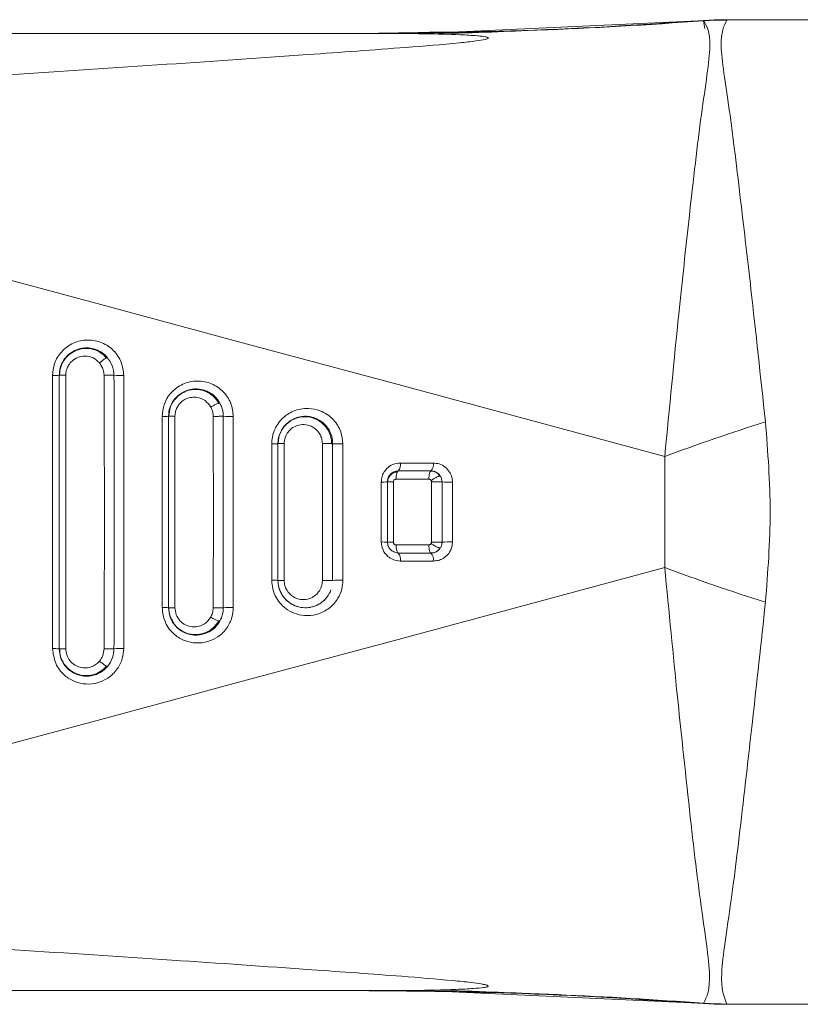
# Model space of a CAD drawing. Header units: millimetres. Extents: x -458 to 1924, y -69 to 431.
# Tile 35 of 49: x 628 to 642, y 391 to 409. Entities that reach past the tile are written whole.
import ezdxf

# ---------------------------------------------------------------- set-up
doc = ezdxf.new("R2010")
doc.units = ezdxf.units.MM

# ---------------------------------------------------------------- blocks, each defined once
blk = doc.blocks.new('Drawing View1')
at = {"color": 7, "linetype": 'Continuous', "lineweight": 18}
for p, q in [((510.112, 9), (497.338, 9)), ((496.932, 8.986), (492.163, 8.764)), ((497.342, 9), (496.891, 8.983)), ((496.894, 8.983), (496.894, 8.984)), ((496.894, 8.982), (496.894, 8.983)), ((496.92, 8.839), (496.894, 8.982)), ((497.342, 9), (497.006, 8.991)), ((497.336, 8.999), (497.338, 9)), ((490.806, 8.75), (475.612, 8.75)), ((475.612, 8.75), (490.807, 8.75)), ((475.612, 8.75), (490.807, 8.75)), ((491.674, 8.768), (490.598, 8.75)), ((490.632, 8.75), (490.598, 8.75)), ((492.969, 8.782), (491.629, 8.756)), ((484.989, 2.496), (484.989, -2.496)), ((485.112, -2.5), (485.112, 2.5)), ((485.112, 2.5), (485.112, 0.949)), ((485.112, 2.5), (485.112, 2.5)), ((485.231, -2.5), (485.231, 2.5)), ((486.292, -2.495), (486.292, 2.495)), ((487.419, 2.198), (487.39, 2.185)), ((487.136, 1.876), (487.112, 1.75)), ((487.142, 1.91), (487.116, 1.75)), ((487.112, -1.75), (487.112, 1.75)), ((487.112, 1.75), (487.112, 1.75)), ((487.228, -1.75), (487.228, 1.75)), ((488.112, 1.75), (488.112, -1.75)), ((488.295, -1.746), (488.295, 1.745)), ((489.112, 1.25), (489.12, 1.331)), ((489.112, -1.25), (489.112, 1.25)), ((489.112, 1.25), (489.112, 1.25)), ((489.225, -1.25), (489.225, 1.25)), ((489.924, 1.249), (489.924, -1.25)), ((490.112, 1.25), (490.112, -1.25)), ((490.299, -1.246), (490.299, 1.245)), ((496.185, 1.014), (496.185, -1.015)), ((491.312, 0.75), (491.312, 0.75)), ((491.912, 0.75), (491.907, 0.746)), ((491.912, 0.75), (491.912, 0.75)), ((491.112, -0.55), (491.112, 0.55)), ((491.112, 0.55), (491.119, 0.55)), ((491.112, 0.55), (491.112, 0.55)), ((491.112, 0.55), (491.112, 0.55)), ((491.222, -0.55), (491.222, 0.55)), ((491.921, 0.55), (491.921, -0.55)), ((492.112, 0.55), (492.112, -0.55)), ((492.003, -0.728), (492.018, -0.717)), ((491.907, -0.747), (491.916, -0.747)), ((491.912, -0.75), (491.967, -0.742)), ((485.112, -0.958), (485.112, -2.5)), ((475.612, -8.75), (490.808, -8.75)), ((491.55, -8.753), (490.807, -8.75)), ((491.629, -8.756), (492.969, -8.782)), ((492.163, -8.764), (496.932, -8.986)), ((496.891, -8.983), (497.342, -9)), ((510.112, -9), (497.338, -9))]:
    blk.add_line(p, q, dxfattribs=at)
at = {"color": 7, "linetype": 'Continuous', "lineweight": 18, "flags": 128}
for points in [[(496.185, 1.014), (493.68, 1.689), (491.15, 2.371), (488.599, 3.057), (486.029, 3.749), (483.443, 4.444), (480.843, 5.142), (478.231, 5.843), (475.612, 6.546)], [(485.112, 2.5), (485.114, 2.5), (485.121, 2.5), (485.131, 2.5), (485.145, 2.5), (485.163, 2.5), (485.184, 2.5), (485.206, 2.5), (485.231, 2.5)], [(487.112, 1.75), (487.114, 1.75), (487.12, 1.75), (487.131, 1.75), (487.145, 1.75), (487.162, 1.75), (487.182, 1.75), (487.204, 1.75), (487.228, 1.75)], [(489.112, 1.25), (489.114, 1.25), (489.12, 1.25), (489.13, 1.25), (489.144, 1.25), (489.16, 1.25), (489.18, 1.25), (489.201, 1.25), (489.225, 1.25)], [(491.312, 0.75), (491.387, 0.75), (491.462, 0.75), (491.537, 0.75), (491.612, 0.75), (491.687, 0.75), (491.762, 0.75), (491.837, 0.75), (491.912, 0.75)], [(491.272, 0.6), (491.347, 0.6), (491.422, 0.6), (491.497, 0.6), (491.571, 0.6), (491.646, 0.6), (491.721, 0.6), (491.796, 0.6), (491.871, 0.6)], [(491.871, -0.6), (491.796, -0.6), (491.721, -0.6), (491.646, -0.6), (491.571, -0.6), (491.497, -0.6), (491.422, -0.6), (491.347, -0.6), (491.272, -0.6)], [(491.912, -0.75), (491.837, -0.75), (491.762, -0.75), (491.687, -0.75), (491.612, -0.75), (491.537, -0.75), (491.462, -0.75), (491.387, -0.75), (491.312, -0.75)], [(496.185, -1.015), (493.68, -1.69), (491.15, -2.371), (488.599, -3.058), (486.029, -3.749), (483.443, -4.444), (480.843, -5.143), (478.231, -5.844), (475.612, -6.546)], [(489.112, -1.25), (489.114, -1.25), (489.12, -1.25), (489.13, -1.25), (489.144, -1.25), (489.16, -1.25), (489.18, -1.25), (489.201, -1.25), (489.225, -1.25)], [(487.112, -1.75), (487.114, -1.75), (487.12, -1.75), (487.131, -1.75), (487.145, -1.75), (487.162, -1.75), (487.182, -1.75), (487.204, -1.75), (487.228, -1.75)], [(485.112, -2.5), (485.114, -2.5), (485.121, -2.5), (485.131, -2.5), (485.145, -2.5), (485.163, -2.5), (485.184, -2.5), (485.206, -2.5), (485.231, -2.5)]]:
    blk.add_lwpolyline(points, dxfattribs=at)
at = {"color": 7, "linetype": 'Continuous', "lineweight": 18}
for centre, radius, start, end in [((490.806, 88.88), 80.13, 270.00047, 274.35694), ((497.265, 3.424), 5.57, 89.4, 93.8228), ((485.016, 3.531), 1.035, 268.5039, 275.297), ((486.244, 4.202), 1.707, 265.5847, 271.5943), ((487.019, 2.806), 1.06, 268.6092, 275.0371), ((488.245, 3.514), 1.769, 265.7045, 271.6381), ((508.001, -30.399), 33.562, 107.2886, 110.6148), ((490.246, 3.034), 1.79, 265.7207, 271.7088), ((491.182, 0.863), 0.172, 318.9749, 11.1488), ((491.786, 0.863), 0.169, 318.0462, 11.2555), ((491.024, 2.225), 1.677, 269.2041, 273.0109), ((492.248, 3.615), 3.069, 267.4635, 271.0234), ((491.024, -2.22), 1.672, 86.9798, 90.7984), ((492.162, 166.792), 167.342, 269.91757, 269.98297), ((492.248, -3.609), 3.062, 88.9742, 92.5424), ((491.182, -0.863), 0.172, 348.8498, 41.0277), ((491.786, -0.863), 0.169, 348.7425, 41.9571), ((507.996, 30.392), 33.554, 249.3907, 252.7177), ((489.021, -2.305), 1.059, 85.0877, 91.3264), ((490.246, -3.032), 1.787, 88.2891, 94.286), ((487.019, -2.805), 1.059, 84.9547, 91.3936), ((488.197, 109.443), 111.193, 269.8609, 269.95622), ((488.245, -3.511), 1.766, 88.3598, 94.302), ((488.133, -1.572), 0.428, 234.2158, 258.7242), ((485.016, -3.53), 1.034, 84.6955, 91.4992), ((486.231, 81.884), 84.384, 269.79658, 269.91992), ((486.244, -4.2), 1.705, 88.404, 94.4217), ((490.807, -88.881), 80.131, 85.64373, 89.46874), ((497.265, -3.424), 5.57, 266.1765, 270.5992)]:
    blk.add_arc(centre, radius, start, end, dxfattribs=at)
for points, knots in [([(496.894, 8.984), (495.72, 8.906), (493.981, 8.791), (492.239, 8.773), (491.674, 8.768)], [0, 0, 0, 0, 0.675421, 1, 1, 1, 1]), ([(496.894, 8.982), (496.956, 8.883), (497.078, 8.69), (496.855, 7.366), (496.655, 5.609), (496.42, 3.451), (496.271, 1.904), (496.185, 1.014)], [0, 0, 0, 0, 0.215583, 0.424685, 0.63353, 0.789403, 1, 1, 1, 1]), ([(497.338, 9), (497.255, 8.999), (497.107, 8.998), (496.959, 8.988), (496.894, 8.984)], [0, 0, 0, 0, 0.559994, 1, 1, 1, 1]), ([(496.894, 8.984), (496.894, 8.983), (496.894, 8.983), (496.894, 8.982), (496.894, 8.982)], [0, 0, 0, 0, 0.56272, 1, 1, 1, 1]), ([(497.323, 8.994), (497.266, 8.887), (497.154, 8.675), (497.364, 7.448), (497.556, 5.85), (497.783, 3.9), (497.938, 2.473), (498.027, 1.647)], [0, 0, 0, 0, 0.215496, 0.427053, 0.635274, 0.788728, 1, 1, 1, 1]), ([(497.338, 9), (497.338, 9), (497.336, 8.999), (497.327, 8.995), (497.323, 8.994)], [0, 0, 0, 0, 0.558771, 1, 1, 1, 1]), ([(475.612, 7.619), (477.45, 7.676), (481.226, 7.794), (485.91, 8.104), (489.35, 8.339), (491.19, 8.472), (492.219, 8.554), (492.697, 8.606), (492.87, 8.632), (492.938, 8.65), (492.959, 8.661), (492.959, 8.671), (492.938, 8.681), (492.898, 8.69), (492.838, 8.698), (492.688, 8.713), (492.343, 8.731), (491.69, 8.747), (491.141, 8.749), (490.807, 8.75)], [0, 0, 0, 0, 0.277155, 0.569443, 0.709642, 0.801656, 0.852577, 0.869317, 0.879228, 0.882226, 0.884534, 0.88657, 0.888768, 0.891502, 0.895083, 0.899771, 0.916626, 0.949186, 1, 1, 1, 1]), ([(490.598, 8.75), (490.609, 8.75), (490.629, 8.75), (490.753, 8.75), (490.807, 8.75)], [0, 0, 0, 0, 0.5628918, 1, 1, 1, 1]), ([(490.807, 8.75), (490.734, 8.75), (490.651, 8.75), (490.634, 8.75), (490.632, 8.75)], [0, 0, 0, 0, 0.885404, 1, 1, 1, 1]), ([(493.783, 8.806), (493.495, 8.794), (492.901, 8.77), (492.255, 8.747), (491.923, 8.735)], [0, 0, 0, 0, 0.484398, 1, 1, 1, 1]), ([(486.292, 2.495), (486.282, 2.579), (486.262, 2.747), (486.115, 2.963), (485.898, 3.111), (485.632, 3.163), (485.365, 3.104), (485.148, 2.946), (485.013, 2.729), (484.997, 2.57), (484.989, 2.496)], [0, 0, 0, 0, 0.12211, 0.245335, 0.372955, 0.505082, 0.637903, 0.768428, 0.891679, 1, 1, 1, 1]), ([(485.989, 2.828), (485.96, 2.857), (485.886, 2.93), (485.731, 2.997), (485.561, 3.006), (485.409, 2.964), (485.283, 2.887), (485.185, 2.773), (485.123, 2.64), (485.116, 2.546), (485.112, 2.5)], [0, 0, 0, 0, 0.103498, 0.258662, 0.412509, 0.522336, 0.64949, 0.77121, 0.887895, 1, 1, 1, 1]), ([(485.112, 2.5), (485.114, 2.533), (485.118, 2.601), (485.15, 2.7), (485.202, 2.793), (485.285, 2.886), (485.389, 2.954), (485.507, 2.993), (485.62, 3.005), (485.73, 2.99), (485.832, 2.952), (485.918, 2.901), (485.966, 2.852), (485.989, 2.828)], [0, 0, 0, 0, 0.081863, 0.166352, 0.253534, 0.343472, 0.472825, 0.555787, 0.650793, 0.754358, 0.828991, 0.917965, 1, 1, 1, 1]), ([(485.981, 2.813), (485.946, 2.849), (485.874, 2.921), (485.734, 2.98), (485.585, 2.998), (485.438, 2.969), (485.305, 2.897), (485.2, 2.788), (485.13, 2.651), (485.121, 2.55), (485.117, 2.5)], [0, 0, 0, 0, 0.126134, 0.251556, 0.376473, 0.501136, 0.625765, 0.750491, 0.875295, 1, 1, 1, 1]), ([(485.231, 2.5), (485.232, 2.518), (485.233, 2.557), (485.25, 2.62), (485.284, 2.693), (485.348, 2.769), (485.45, 2.834), (485.587, 2.86), (485.736, 2.829), (485.81, 2.76), (485.847, 2.726)], [0, 0, 0, 0, 0.062202, 0.135737, 0.227017, 0.340978, 0.481272, 0.64725, 0.824568, 1, 1, 1, 1]), ([(485.847, 2.726), (485.875, 2.685), (485.921, 2.617), (485.928, 2.534), (485.931, 2.499)], [0, 0, 0, 0, 0.583209, 1, 1, 1, 1]), ([(485.976, 2.818), (485.972, 2.816), (485.964, 2.812), (485.944, 2.8), (485.921, 2.784), (485.896, 2.765), (485.871, 2.745), (485.855, 2.731), (485.848, 2.725)], [0, 0, 0, 0, 0.134566, 0.316276, 0.497973, 0.674968, 0.843264, 1, 1, 1, 1]), ([(485.995, 2.822), (485.993, 2.822), (485.99, 2.824), (485.984, 2.822), (485.977, 2.819), (485.976, 2.818)], [0, 0, 0, 0, 0.426533, 0.88448, 1, 1, 1, 1]), ([(485.989, 2.828), (486.025, 2.779), (486.095, 2.681), (486.107, 2.56), (486.113, 2.499)], [0, 0, 0, 0, 0.501133, 1, 1, 1, 1]), ([(486.113, 2.499), (486.111, 2.499), (486.108, 2.499), (486.096, 2.499), (486.077, 2.499), (486.053, 2.499), (486.023, 2.499), (485.992, 2.499), (485.961, 2.499), (485.941, 2.499), (485.931, 2.499)], [0, 0, 0, 0, 0.115075, 0.238255, 0.367497, 0.5, 0.632503, 0.761746, 0.884925, 1, 1, 1, 1]), ([(485.931, 2.499), (485.934, 1.563), (485.941, -0.103), (485.934, -1.769), (485.931, -2.499)], [0, 0, 0, 0, 0.561693, 1, 1, 1, 1]), ([(486.113, 2.499), (486.114, 1.563), (486.117, -0.103), (486.114, -1.769), (486.113, -2.5)], [0, 0, 0, 0, 0.561705, 1, 1, 1, 1]), ([(488.295, 1.745), (488.286, 1.829), (488.266, 1.997), (488.119, 2.213), (487.901, 2.361), (487.635, 2.413), (487.366, 2.353), (487.15, 2.194), (487.016, 1.977), (487.001, 1.82), (486.993, 1.746)], [0, 0, 0, 0, 0.121562, 0.244482, 0.372443, 0.505911, 0.640023, 0.770914, 0.893144, 1, 1, 1, 1]), ([(488.05, 1.991), (488.021, 2.035), (487.96, 2.124), (487.812, 2.219), (487.636, 2.261), (487.455, 2.235), (487.306, 2.156), (487.196, 2.04), (487.125, 1.901), (487.116, 1.8), (487.112, 1.75)], [0, 0, 0, 0, 0.117871, 0.245763, 0.395767, 0.530728, 0.660259, 0.774453, 0.8886, 1, 1, 1, 1]), ([(487.142, 1.912), (487.148, 1.929), (487.164, 1.983), (487.218, 2.064), (487.315, 2.161), (487.438, 2.226), (487.578, 2.254), (487.701, 2.247), (487.813, 2.212), (487.908, 2.158), (487.99, 2.086), (488.03, 2.022), (488.05, 1.991)], [0, 0, 0, 0, 0.045358, 0.145197, 0.248853, 0.400978, 0.501499, 0.621011, 0.719546, 0.804772, 0.906342, 1, 1, 1, 1]), ([(488.035, 1.983), (488.004, 2.029), (487.942, 2.12), (487.801, 2.208), (487.644, 2.248), (487.483, 2.234), (487.333, 2.17), (487.217, 2.058), (487.151, 1.964), (487.142, 1.91), (487.142, 1.91)], [0, 0, 0, 0, 0.144578, 0.288075, 0.430723, 0.572903, 0.714998, 0.857266, 0.999734, 1, 1, 1, 1]), ([(487.228, 1.75), (487.229, 1.769), (487.231, 1.811), (487.25, 1.879), (487.29, 1.957), (487.354, 2.025), (487.437, 2.075), (487.53, 2.101), (487.649, 2.1), (487.787, 2.049), (487.851, 1.962), (487.883, 1.919)], [0, 0, 0, 0, 0.060974, 0.134031, 0.226048, 0.34221, 0.435268, 0.540822, 0.65477, 0.828002, 1, 1, 1, 1]), ([(488.03, 1.99), (488.026, 1.989), (488.017, 1.986), (487.995, 1.977), (487.968, 1.965), (487.939, 1.95), (487.91, 1.934), (487.892, 1.924), (487.883, 1.919)], [0, 0, 0, 0, 0.1329497, 0.3154303, 0.4979059, 0.675415, 0.8437602, 1, 1, 1, 1]), ([(488.05, 1.992), (488.049, 1.992), (488.046, 1.994), (488.039, 1.993), (488.032, 1.991), (488.03, 1.99)], [0, 0, 0, 0, 0.423243, 0.879271, 1, 1, 1, 1]), ([(488.05, 1.991), (488.068, 1.953), (488.104, 1.877), (488.11, 1.792), (488.112, 1.75)], [0, 0, 0, 0, 0.499024, 1, 1, 1, 1]), ([(487.112, 1.75), (487.113, 1.806), (487.114, 1.867), (487.143, 1.919), (487.145, 1.922)], [0, 0, 0, 0, 0.925546, 1, 1, 1, 1]), ([(487.112, 1.75), (487.113, 1.786), (487.116, 1.842), (487.135, 1.894), (487.142, 1.912)], [0, 0, 0, 0, 0.6456852, 1, 1, 1, 1]), ([(487.883, 1.919), (487.898, 1.888), (487.923, 1.833), (487.926, 1.774), (487.927, 1.749)], [0, 0, 0, 0, 0.584591, 1, 1, 1, 1]), ([(490.299, 1.245), (490.292, 1.321), (490.28, 1.438), (490.207, 1.584), (490.153, 1.658), (490.088, 1.725), (490.01, 1.79), (489.862, 1.866), (489.692, 1.901), (489.526, 1.888), (489.358, 1.837), (489.212, 1.741), (489.104, 1.611), (489.043, 1.496), (489.004, 1.373), (488.999, 1.288), (488.997, 1.246)], [0, 0, 0, 0, 0.108868, 0.170073, 0.235648, 0.243541, 0.308214, 0.38546, 0.48989, 0.563467, 0.631506, 0.750347, 0.814407, 0.877392, 0.939244, 1, 1, 1, 1]), ([(486.993, 1.746), (486.993, 1.064), (486.994, -0.1), (486.993, -1.264), (486.993, -1.746)], [0, 0, 0, 0, 0.585647, 1, 1, 1, 1]), ([(487.112, 1.75), (487.112, 1.067), (487.112, -0.1), (487.112, -1.267), (487.112, -1.75)], [0, 0, 0, 0, 0.5856475, 1, 1, 1, 1]), ([(488.112, 1.75), (488.111, 1.75), (488.109, 1.75), (488.097, 1.75), (488.078, 1.75), (488.053, 1.75), (488.022, 1.749), (487.99, 1.749), (487.958, 1.749), (487.937, 1.749), (487.927, 1.749)], [0, 0, 0, 0, 0.11449, 0.237535, 0.367026, 0.499999, 0.632972, 0.762464, 0.885509, 1, 1, 1, 1]), ([(487.927, 1.749), (487.929, 1.101), (487.932, -0.065), (487.929, -1.232), (487.927, -1.75)], [0, 0, 0, 0, 0.555969, 1, 1, 1, 1]), ([(489.112, 1.25), (489.114, 1.285), (489.118, 1.355), (489.158, 1.473), (489.242, 1.601), (489.362, 1.691), (489.493, 1.74), (489.623, 1.757), (489.754, 1.735), (489.874, 1.681), (489.972, 1.605), (490.051, 1.501), (490.102, 1.38), (490.109, 1.293), (490.112, 1.25)], [0, 0, 0, 0, 0.065832, 0.132704, 0.235989, 0.351358, 0.415251, 0.503915, 0.599976, 0.669222, 0.755303, 0.834588, 0.917484, 1, 1, 1, 1]), ([(490.112, 1.25), (490.111, 1.27), (490.109, 1.332), (490.077, 1.455), (489.986, 1.6), (489.827, 1.716), (489.661, 1.756), (489.522, 1.746), (489.392, 1.707), (489.28, 1.632), (489.199, 1.539), (489.173, 1.486), (489.163, 1.465)], [0, 0, 0, 0, 0.0439992, 0.1354871, 0.2727454, 0.4168566, 0.5692374, 0.653063, 0.7316848, 0.8729642, 0.9472862, 1, 1, 1, 1]), ([(490.094, 1.239), (490.093, 1.272), (490.089, 1.339), (490.06, 1.435), (490.013, 1.523), (489.93, 1.624), (489.794, 1.715), (489.604, 1.753), (489.414, 1.717), (489.28, 1.626), (489.206, 1.541), (489.184, 1.499), (489.177, 1.485)], [0, 0, 0, 0, 0.075886, 0.151571, 0.226946, 0.301943, 0.45009, 0.597139, 0.743746, 0.890512, 0.964424, 1, 1, 1, 1]), ([(498.027, 1.647), (498.07, 1.098), (498.154, 0), (498.07, -1.098), (498.027, -1.647)], [0, 0, 0, 0, 0.499972, 1, 1, 1, 1]), ([(489.177, 1.485), (489.169, 1.47), (489.144, 1.427), (489.121, 1.347), (489.117, 1.282), (489.115, 1.25)], [0, 0, 0, 0, 0.20608, 0.603144, 1, 1, 1, 1]), ([(489.225, 1.25), (489.226, 1.272), (489.229, 1.321), (489.255, 1.402), (489.307, 1.483), (489.389, 1.553), (489.496, 1.599), (489.626, 1.605), (489.769, 1.555), (489.869, 1.455), (489.917, 1.341), (489.922, 1.28), (489.924, 1.249)], [0, 0, 0, 0, 0.05889, 0.131984, 0.227373, 0.317308, 0.424713, 0.545782, 0.670567, 0.834795, 0.917467, 1, 1, 1, 1]), ([(489.123, 1.35), (489.122, 1.349), (489.112, 1.317), (489.112, 1.283), (489.112, 1.25)], [0, 0, 0, 0, 0.036623, 1, 1, 1, 1]), ([(488.997, 1.246), (489.012, 1.246), (489.042, 1.247), (489.079, 1.247), (489.106, 1.249), (489.11, 1.249), (489.112, 1.25)], [0, 0, 0, 0, 0.243609, 0.467621, 0.72131, 1, 1, 1, 1]), ([(488.997, 1.246), (488.997, 0.765), (488.997, -0.066), (488.997, -0.896), (488.997, -1.247)], [0, 0, 0, 0, 0.578625, 1, 1, 1, 1]), ([(489.112, 1.25), (489.112, 0.768), (489.112, -0.066), (489.112, -0.899), (489.112, -1.25)], [0, 0, 0, 0, 0.578624, 1, 1, 1, 1]), ([(490.094, 1.25), (490.089, 1.25), (490.078, 1.25), (490.052, 1.25), (490.021, 1.25), (489.988, 1.25), (489.955, 1.25), (489.934, 1.25), (489.924, 1.25)], [0, 0, 0, 0, 0.148617, 0.327954, 0.507287, 0.681651, 0.84686, 1, 1, 1, 1]), ([(490.112, 1.25), (490.111, 1.25), (490.109, 1.25), (490.102, 1.25), (490.095, 1.25), (490.094, 1.25)], [0, 0, 0, 0, 0.445046, 0.925146, 1, 1, 1, 1]), ([(491.351, 0.896), (491.304, 0.891), (491.212, 0.88), (491.112, 0.81), (491.049, 0.731), (491.009, 0.648), (491.004, 0.583), (491.001, 0.548)], [0, 0, 0, 0, 0.261453, 0.508983, 0.649421, 0.811251, 1, 1, 1, 1]), ([(491.312, 0.75), (491.285, 0.747), (491.234, 0.741), (491.176, 0.701), (491.14, 0.655), (491.117, 0.608), (491.114, 0.57), (491.112, 0.55)], [0, 0, 0, 0, 0.268651, 0.518505, 0.657801, 0.816403, 1, 1, 1, 1]), ([(491.297, 0.729), (491.286, 0.728), (491.262, 0.727), (491.227, 0.717), (491.196, 0.7), (491.168, 0.676), (491.145, 0.647), (491.128, 0.613), (491.119, 0.58), (491.119, 0.559), (491.119, 0.55)], [0, 0, 0, 0, 0.127996, 0.256077, 0.384726, 0.514236, 0.644701, 0.77607, 0.907997, 1, 1, 1, 1]), ([(491.912, 0.75), (491.801, 0.75), (491.601, 0.75), (491.401, 0.75), (491.312, 0.75)], [0, 0, 0, 0, 0.558056, 1, 1, 1, 1]), ([(491.952, 0.896), (491.84, 0.896), (491.64, 0.896), (491.44, 0.896), (491.351, 0.896)], [0, 0, 0, 0, 0.558055, 1, 1, 1, 1]), ([(491.907, 0.746), (491.903, 0.744), (491.894, 0.74), (491.882, 0.708), (491.873, 0.659), (491.872, 0.62), (491.871, 0.6)], [0, 0, 0, 0, 0.182918, 0.455279, 0.727639, 1, 1, 1, 1]), ([(492.073, 0.653), (492.063, 0.668), (492.042, 0.698), (491.998, 0.728), (491.952, 0.746), (491.921, 0.747), (491.907, 0.747)], [0, 0, 0, 0, 0.267922, 0.531824, 0.792487, 1, 1, 1, 1]), ([(492.081, 0.656), (492.071, 0.67), (492.048, 0.701), (492.014, 0.723), (491.987, 0.735), (491.959, 0.746), (491.932, 0.748), (491.912, 0.75)], [0, 0, 0, 0, 0.2497197, 0.544545, 0.5985125, 0.6925505, 1, 1, 1, 1]), ([(492.303, 0.547), (492.301, 0.576), (492.296, 0.641), (492.252, 0.739), (492.173, 0.827), (492.067, 0.885), (491.989, 0.892), (491.952, 0.896)], [0, 0, 0, 0, 0.15664, 0.347141, 0.566253, 0.797598, 1, 1, 1, 1]), ([(491.001, 0.548), (491.001, 0.346), (491.001, -0.019), (491.001, -0.384), (491.001, -0.548)], [0, 0, 0, 0, 0.551131, 1, 1, 1, 1]), ([(491.119, 0.55), (491.119, 0.55), (491.122, 0.55), (491.142, 0.55), (491.176, 0.55), (491.207, 0.55), (491.222, 0.55)], [0, 0, 0, 0, 0.026954, 0.351303, 0.675651, 1, 1, 1, 1]), ([(491.222, 0.55), (491.222, 0.556), (491.224, 0.567), (491.232, 0.581), (491.241, 0.59), (491.25, 0.596), (491.261, 0.599), (491.268, 0.6), (491.272, 0.6)], [0, 0, 0, 0, 0.217305, 0.430777, 0.575827, 0.714334, 0.853388, 1, 1, 1, 1]), ([(491.871, 0.6), (491.875, 0.6), (491.882, 0.599), (491.894, 0.595), (491.905, 0.588), (491.91, 0.58), (491.913, 0.577)], [0, 0, 0, 0, 0.230799, 0.45919, 0.732023, 1, 1, 1, 1]), ([(492.081, 0.656), (492.08, 0.657), (492.077, 0.659), (492.065, 0.658), (492.048, 0.652), (492.024, 0.642), (491.997, 0.628), (491.967, 0.611), (491.939, 0.594), (491.922, 0.582), (491.913, 0.576)], [0, 0, 0, 0, 0.113774, 0.236652, 0.366448, 0.500002, 0.633556, 0.763352, 0.886228, 1, 1, 1, 1]), ([(491.913, 0.577), (491.916, 0.572), (491.92, 0.563), (491.921, 0.554), (491.921, 0.55)], [0, 0, 0, 0, 0.5566588, 1, 1, 1, 1]), ([(492.112, 0.55), (492.111, 0.55), (492.109, 0.55), (492.096, 0.55), (492.077, 0.55), (492.05, 0.55), (492.019, 0.55), (491.985, 0.55), (491.952, 0.55), (491.931, 0.55), (491.921, 0.55)], [0, 0, 0, 0, 0.113929, 0.236843, 0.366573, 0.5, 0.633427, 0.763157, 0.886071, 1, 1, 1, 1]), ([(492.081, 0.656), (492.09, 0.64), (492.108, 0.607), (492.111, 0.569), (492.112, 0.55)], [0, 0, 0, 0, 0.495741, 1, 1, 1, 1]), ([(492.303, -0.547), (492.303, -0.343), (492.303, 0.022), (492.303, 0.387), (492.303, 0.547)], [0, 0, 0, 0, 0.560123, 1, 1, 1, 1]), ([(491.001, -0.548), (491.007, -0.598), (491.02, -0.698), (491.108, -0.809), (491.222, -0.882), (491.305, -0.891), (491.351, -0.896)], [0, 0, 0, 0, 0.2703903, 0.5357746, 0.7445391, 1, 1, 1, 1]), ([(491.115, -0.549), (491.116, -0.563), (491.117, -0.59), (491.13, -0.63), (491.151, -0.665), (491.178, -0.696), (491.21, -0.719), (491.247, -0.736), (491.278, -0.744), (491.296, -0.743), (491.302, -0.743)], [0, 0, 0, 0, 0.136117, 0.27231, 0.408174, 0.543208, 0.67737, 0.810754, 0.943671, 1, 1, 1, 1]), ([(491.272, -0.6), (491.266, -0.6), (491.255, -0.599), (491.241, -0.591), (491.232, -0.581), (491.226, -0.572), (491.223, -0.561), (491.222, -0.554), (491.222, -0.55)], [0, 0, 0, 0, 0.221635, 0.440098, 0.584189, 0.720594, 0.856716, 1, 1, 1, 1]), ([(491.913, -0.577), (491.911, -0.58), (491.906, -0.586), (491.896, -0.594), (491.884, -0.599), (491.875, -0.6), (491.871, -0.6)], [0, 0, 0, 0, 0.229475, 0.460672, 0.730808, 1, 1, 1, 1]), ([(491.908, -0.747), (491.921, -0.747), (491.948, -0.747), (491.987, -0.735), (492.018, -0.72), (492.033, -0.707), (492.037, -0.703)], [0, 0, 0, 0, 0.27556, 0.577927, 0.880927, 1, 1, 1, 1]), ([(491.921, -0.55), (491.921, -0.555), (491.92, -0.564), (491.915, -0.573), (491.913, -0.577)], [0, 0, 0, 0, 0.514525, 1, 1, 1, 1]), ([(492.081, -0.657), (492.08, -0.658), (492.077, -0.66), (492.065, -0.658), (492.048, -0.652), (492.024, -0.642), (491.997, -0.628), (491.967, -0.611), (491.939, -0.594), (491.922, -0.582), (491.913, -0.577)], [0, 0, 0, 0, 0.113772, 0.23665, 0.366446, 0.500001, 0.633555, 0.763351, 0.886228, 1, 1, 1, 1]), ([(491.952, -0.896), (491.981, -0.894), (492.044, -0.889), (492.138, -0.849), (492.218, -0.783), (492.271, -0.701), (492.298, -0.622), (492.301, -0.571), (492.303, -0.547)], [0, 0, 0, 0, 0.162686, 0.346492, 0.557609, 0.726171, 0.874109, 1, 1, 1, 1]), ([(492.031, -0.709), (492.037, -0.705), (492.057, -0.692), (492.071, -0.672), (492.081, -0.657)], [0, 0, 0, 0, 0.294063, 1, 1, 1, 1]), ([(492.112, -0.55), (492.111, -0.571), (492.108, -0.609), (492.09, -0.642), (492.081, -0.657)], [0, 0, 0, 0, 0.542875, 1, 1, 1, 1]), ([(491.312, -0.75), (491.425, -0.75), (491.625, -0.75), (491.825, -0.75), (491.912, -0.75)], [0, 0, 0, 0, 0.561955, 1, 1, 1, 1]), ([(491.351, -0.896), (491.464, -0.896), (491.664, -0.896), (491.864, -0.896), (491.952, -0.896)], [0, 0, 0, 0, 0.5619577, 1, 1, 1, 1]), ([(496.185, -1.015), (496.262, -1.817), (496.399, -3.236), (496.622, -5.305), (496.825, -7.135), (497.075, -8.635), (496.956, -8.863), (496.894, -8.982)], [0, 0, 0, 0, 0.1901674, 0.336225, 0.5408755, 0.7620022, 1, 1, 1, 1]), ([(488.997, -1.247), (489.001, -1.299), (489.009, -1.412), (489.072, -1.563), (489.168, -1.694), (489.291, -1.797), (489.454, -1.875), (489.656, -1.906), (489.877, -1.867), (490.074, -1.753), (490.21, -1.591), (490.286, -1.417), (490.295, -1.3), (490.299, -1.246)], [0, 0, 0, 0, 0.075669, 0.164787, 0.233499, 0.310956, 0.398367, 0.4985, 0.611916, 0.727202, 0.830679, 0.920924, 1, 1, 1, 1]), ([(490.081, -1.423), (490.077, -1.433), (490.053, -1.494), (489.982, -1.601), (489.862, -1.691), (489.731, -1.741), (489.6, -1.757), (489.459, -1.733), (489.342, -1.676), (489.247, -1.599), (489.173, -1.5), (489.121, -1.378), (489.115, -1.292), (489.112, -1.25)], [0, 0, 0, 0, 0.023608, 0.139606, 0.269752, 0.340778, 0.442985, 0.554154, 0.646459, 0.720712, 0.817332, 0.910373, 1, 1, 1, 1]), ([(489.112, -1.25), (489.115, -1.294), (489.122, -1.382), (489.181, -1.518), (489.29, -1.647), (489.433, -1.725), (489.575, -1.754), (489.701, -1.748), (489.828, -1.708), (489.938, -1.637), (490.022, -1.545), (490.064, -1.469), (490.079, -1.429), (490.081, -1.423)], [0, 0, 0, 0, 0.091238, 0.18376, 0.307166, 0.445037, 0.527064, 0.623018, 0.720259, 0.816508, 0.907519, 0.987641, 1, 1, 1, 1]), ([(489.924, -1.25), (489.923, -1.272), (489.92, -1.321), (489.894, -1.402), (489.842, -1.483), (489.76, -1.553), (489.652, -1.599), (489.523, -1.605), (489.38, -1.556), (489.28, -1.455), (489.232, -1.342), (489.227, -1.281), (489.225, -1.25)], [0, 0, 0, 0, 0.058992, 0.132132, 0.227579, 0.317583, 0.425083, 0.546249, 0.671117, 0.835444, 0.918174, 1, 1, 1, 1]), ([(490.112, -1.25), (490.111, -1.25), (490.108, -1.25), (490.094, -1.25), (490.075, -1.25), (490.052, -1.25), (490.026, -1.25), (489.995, -1.25), (489.96, -1.25), (489.936, -1.25), (489.924, -1.25)], [0, 0, 0, 0, 0.137223, 0.267433, 0.387963, 0.497455, 0.608552, 0.730615, 0.862046, 1, 1, 1, 1]), ([(486.993, -1.746), (487.005, -1.84), (487.029, -2.028), (487.197, -2.239), (487.403, -2.362), (487.617, -2.406), (487.829, -2.379), (488.029, -2.284), (488.185, -2.129), (488.279, -1.937), (488.29, -1.806), (488.295, -1.746)], [0, 0, 0, 0, 0.135185, 0.272261, 0.377488, 0.484751, 0.591543, 0.692042, 0.810013, 0.911732, 1, 1, 1, 1]), ([(488.05, -1.992), (488.029, -2.025), (487.985, -2.093), (487.885, -2.176), (487.774, -2.228), (487.659, -2.251), (487.523, -2.251), (487.372, -2.201), (487.229, -2.086), (487.131, -1.934), (487.118, -1.81), (487.112, -1.75)], [0, 0, 0, 0, 0.0887287, 0.1828636, 0.2931615, 0.3657798, 0.4509416, 0.602861, 0.7215481, 0.8644088, 1, 1, 1, 1]), ([(487.112, -1.75), (487.118, -1.806), (487.129, -1.92), (487.215, -2.069), (487.345, -2.185), (487.5, -2.247), (487.677, -2.256), (487.839, -2.207), (487.972, -2.11), (488.025, -2.03), (488.05, -1.992)], [0, 0, 0, 0, 0.124797, 0.252599, 0.375406, 0.514472, 0.62662, 0.782775, 0.897235, 1, 1, 1, 1]), ([(487.116, -1.742), (487.119, -1.798), (487.123, -1.889), (487.17, -1.966), (487.188, -1.996)], [0, 0, 0, 0, 0.610845, 1, 1, 1, 1]), ([(487.883, -1.919), (487.869, -1.941), (487.838, -1.99), (487.765, -2.051), (487.665, -2.096), (487.543, -2.106), (487.419, -2.071), (487.315, -1.992), (487.242, -1.88), (487.233, -1.793), (487.228, -1.75)], [0, 0, 0, 0, 0.0844225, 0.1858917, 0.3060909, 0.4415558, 0.5822819, 0.7219306, 0.8616344, 1, 1, 1, 1]), ([(487.927, -1.75), (487.925, -1.784), (487.92, -1.843), (487.894, -1.897), (487.883, -1.919)], [0, 0, 0, 0, 0.573714, 1, 1, 1, 1]), ([(488.112, -1.75), (488.11, -1.792), (488.104, -1.877), (488.068, -1.954), (488.05, -1.992)], [0, 0, 0, 0, 0.50105, 1, 1, 1, 1]), ([(498.027, -1.647), (497.947, -2.391), (497.805, -3.701), (497.589, -5.571), (497.393, -7.236), (497.157, -8.62), (497.267, -8.866), (497.323, -8.994)], [0, 0, 0, 0, 0.1900085, 0.3346503, 0.5383376, 0.7615276, 1, 1, 1, 1]), ([(487.188, -1.996), (487.196, -2.013), (487.228, -2.08), (487.33, -2.165), (487.475, -2.233), (487.637, -2.249), (487.794, -2.211), (487.937, -2.126), (488, -2.036), (488.031, -1.991)], [0, 0, 0, 0, 0.056991, 0.213689, 0.370116, 0.526558, 0.683436, 0.841165, 1, 1, 1, 1]), ([(484.989, -2.496), (485.001, -2.589), (485.025, -2.775), (485.189, -2.985), (485.391, -3.108), (485.601, -3.155), (485.812, -3.133), (486.016, -3.041), (486.177, -2.885), (486.275, -2.69), (486.286, -2.557), (486.292, -2.495)], [0, 0, 0, 0, 0.134387, 0.270116, 0.373824, 0.479039, 0.584256, 0.685463, 0.805996, 0.909843, 1, 1, 1, 1]), ([(485.995, -2.822), (485.968, -2.85), (485.913, -2.907), (485.797, -2.971), (485.643, -3.01), (485.469, -2.99), (485.318, -2.914), (485.205, -2.804), (485.127, -2.663), (485.117, -2.553), (485.112, -2.5)], [0, 0, 0, 0, 0.095895, 0.194773, 0.322721, 0.484171, 0.61556, 0.73382, 0.86996, 1, 1, 1, 1]), ([(485.112, -2.5), (485.117, -2.551), (485.126, -2.654), (485.198, -2.793), (485.306, -2.906), (485.446, -2.981), (485.603, -3.008), (485.756, -2.987), (485.893, -2.925), (485.961, -2.856), (485.995, -2.822)], [0, 0, 0, 0, 0.123146, 0.248295, 0.369663, 0.502327, 0.631598, 0.760884, 0.882964, 1, 1, 1, 1]), ([(485.117, -2.493), (485.121, -2.543), (485.128, -2.645), (485.196, -2.783), (485.3, -2.893), (485.431, -2.967), (485.578, -2.998), (485.727, -2.982), (485.868, -2.925), (485.94, -2.854), (485.977, -2.819)], [0, 0, 0, 0, 0.124866, 0.249809, 0.374627, 0.499292, 0.623933, 0.748774, 0.874061, 1, 1, 1, 1]), ([(485.847, -2.726), (485.829, -2.745), (485.789, -2.787), (485.705, -2.832), (485.603, -2.855), (485.491, -2.845), (485.385, -2.798), (485.3, -2.719), (485.242, -2.616), (485.235, -2.539), (485.231, -2.5)], [0, 0, 0, 0, 0.0938258, 0.2040313, 0.3293194, 0.4633729, 0.5983937, 0.7325741, 0.8669388, 1, 1, 1, 1]), ([(485.931, -2.499), (485.927, -2.543), (485.918, -2.626), (485.87, -2.693), (485.847, -2.726)], [0, 0, 0, 0, 0.522143, 1, 1, 1, 1]), ([(486.113, -2.5), (486.108, -2.554), (486.098, -2.672), (486.031, -2.769), (485.995, -2.822)], [0, 0, 0, 0, 0.457769, 1, 1, 1, 1]), ([(485.995, -2.822), (485.993, -2.823), (485.99, -2.824), (485.978, -2.82), (485.962, -2.812), (485.944, -2.8), (485.924, -2.786), (485.901, -2.769), (485.874, -2.748), (485.857, -2.733), (485.848, -2.725)], [0, 0, 0, 0, 0.136994, 0.267534, 0.389021, 0.499979, 0.610951, 0.732451, 0.863, 1, 1, 1, 1]), ([(490.807, -8.75), (491.333, -8.749), (491.97, -8.747), (492.65, -8.715), (492.831, -8.7), (492.908, -8.688), (492.935, -8.681), (492.951, -8.675), (492.96, -8.668), (492.956, -8.659), (492.935, -8.65), (492.897, -8.639), (492.803, -8.621), (492.605, -8.595), (492.119, -8.546), (491.149, -8.469), (489.435, -8.346), (487.074, -8.183), (483.775, -7.967), (479.921, -7.741), (477.019, -7.659), (475.612, -7.619)], [0, 0, 0, 0, 0.079633, 0.096416, 0.106506, 0.108989, 0.110947, 0.112535, 0.113904, 0.115836, 0.117972, 0.120667, 0.124353, 0.135955, 0.15357, 0.20236, 0.286651, 0.417176, 0.562519, 0.787792, 1, 1, 1, 1]), ([(496.894, -8.984), (495.72, -8.909), (493.623, -8.775), (491.522, -8.758), (490.598, -8.75)], [0, 0, 0, 0, 0.560021, 1, 1, 1, 1]), ([(491.923, -8.735), (492.258, -8.747), (492.907, -8.77), (493.504, -8.794), (493.794, -8.806)], [0, 0, 0, 0, 0.515544, 1, 1, 1, 1]), ([(496.894, -8.982), (496.894, -8.982), (496.894, -8.983), (496.894, -8.983), (496.894, -8.984)], [0, 0, 0, 0, 0.556333, 1, 1, 1, 1]), ([(497.338, -9), (497.255, -8.999), (497.107, -8.998), (496.959, -8.988), (496.894, -8.984)], [0, 0, 0, 0, 0.559994, 1, 1, 1, 1]), ([(497.323, -8.994), (497.328, -8.996), (497.337, -8.999), (497.338, -9), (497.338, -9)], [0, 0, 0, 0, 0.561067, 1, 1, 1, 1])]:
    blk.add_open_spline(points, degree=3, knots=knots, dxfattribs=at)
for points in [[(491.112, 0.55), (491.115, 0.576), (491.121, 0.628), (491.167, 0.695), (491.233, 0.741), (491.286, 0.747), (491.312, 0.75)], [(491.312, 0.75), (491.307, 0.748), (491.296, 0.743), (491.283, 0.708), (491.274, 0.659), (491.272, 0.619), (491.272, 0.6)], [(491.912, 0.75), (491.929, 0.749), (491.963, 0.746), (492.01, 0.727), (492.051, 0.697), (492.071, 0.67), (492.081, 0.656)], [(491.112, -0.55), (491.114, -0.55), (491.117, -0.55), (491.141, -0.55), (491.176, -0.55), (491.207, -0.55), (491.222, -0.55)], [(491.312, -0.75), (491.307, -0.748), (491.296, -0.743), (491.283, -0.709), (491.274, -0.659), (491.272, -0.62), (491.272, -0.6)], [(491.912, -0.75), (491.907, -0.748), (491.896, -0.743), (491.882, -0.709), (491.873, -0.659), (491.872, -0.62), (491.871, -0.6)], [(492.081, -0.657), (492.071, -0.67), (492.051, -0.698), (492.01, -0.727), (491.963, -0.747), (491.929, -0.749), (491.912, -0.75)]]:
    blk.add_open_spline(points, degree=3, dxfattribs=at)

msp = doc.modelspace()

# ---------------------------------------------------------------- block references
at = {"color": 7, "linetype": 'Continuous', "lineweight": 18}
msp.add_blockref('Drawing View1', (143.709, 400.142), dxfattribs=at)

doc.saveas('drawing.dxf')
